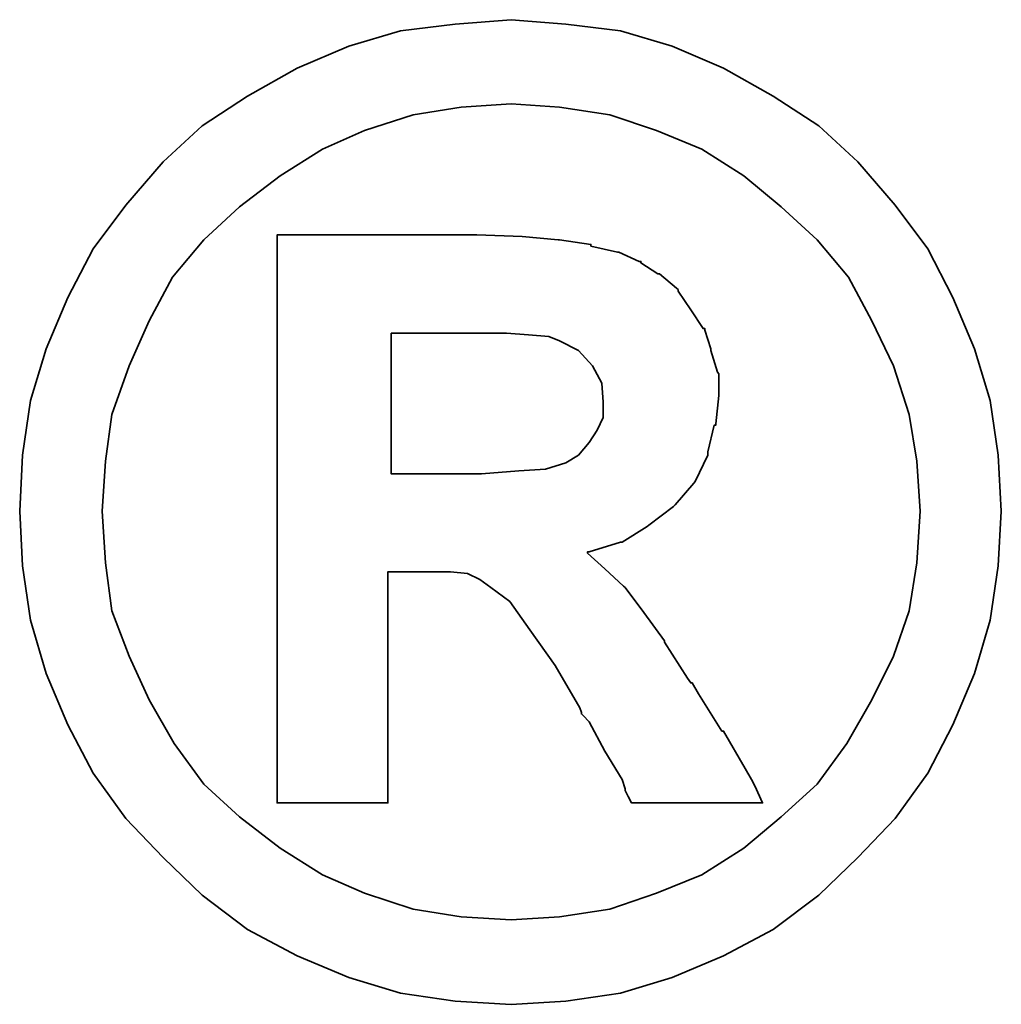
# Model space of a CAD drawing. Header units: millimetres. Extents: x 3 to 262, y 5 to 167.
# Tile 63 of 66: x 208.78 to 209.98, y 85.47 to 86.67. Entities that reach past the tile are written whole.
import ezdxf

# ---------------------------------------------------------------- set-up
doc = ezdxf.new("R2010")
doc.units = ezdxf.units.MM
doc.header["$LTSCALE"] = 0.2
doc.layers.add('layer 1', color=7, linetype='CONTINUOUS')

msp = doc.modelspace()

# ---------------------------------------------------------------- linework, layer by layer
at = {"layer": 'layer 1', "color": 1, "lineweight": 35}
for points, knots in [([(209.9822, 86.0685), (209.9822, 86.0685), (209.9782, 86.137), (209.9782, 86.137), (209.9782, 86.137), (209.9782, 86.137), (209.9687, 86.2037), (209.9687, 86.2037), (209.9687, 86.2037), (209.9687, 86.2037), (209.9497, 86.2668), (209.9497, 86.2668), (209.9497, 86.2668), (209.9497, 86.2668), (209.9231, 86.3295), (209.9231, 86.3295), (209.9231, 86.3295), (209.9231, 86.3295), (209.8925, 86.3887), (209.8925, 86.3887), (209.8925, 86.3887), (209.8925, 86.3887), (209.8528, 86.4419), (209.8528, 86.4419), (209.8528, 86.4419), (209.8528, 86.4419), (209.8072, 86.4951), (209.8072, 86.4951), (209.8072, 86.4951), (209.8072, 86.4951), (209.7595, 86.5391), (209.7595, 86.5391), (209.7595, 86.5391), (209.7595, 86.5391), (209.7039, 86.5752), (209.7039, 86.5752), (209.7039, 86.5752), (209.7039, 86.5752), (209.6432, 86.6094), (209.6432, 86.6094), (209.6432, 86.6094), (209.6432, 86.6094), (209.5805, 86.636), (209.5805, 86.636), (209.5805, 86.636), (209.5805, 86.636), (209.5174, 86.655), (209.5174, 86.655), (209.5174, 86.655), (209.5174, 86.655), (209.4507, 86.663), (209.4507, 86.663), (209.4507, 86.663), (209.4507, 86.663), (209.384, 86.6685), (209.384, 86.6685), (209.384, 86.6685), (209.384, 86.6685), (209.3157, 86.663), (209.3157, 86.663), (209.3157, 86.663), (209.3157, 86.663), (209.249, 86.655), (209.249, 86.655), (209.249, 86.655), (209.249, 86.655), (209.1859, 86.636), (209.1859, 86.636), (209.1859, 86.636), (209.1859, 86.636), (209.123, 86.6094), (209.123, 86.6094), (209.123, 86.6094), (209.123, 86.6094), (209.0621, 86.5752), (209.0621, 86.5752), (209.0621, 86.5752), (209.0621, 86.5752), (209.0069, 86.5391), (209.0069, 86.5391), (209.0069, 86.5391), (209.0069, 86.5391), (208.9593, 86.4951), (208.9593, 86.4951), (208.9593, 86.4951), (208.9593, 86.4951), (208.9136, 86.4419), (208.9136, 86.4419), (208.9136, 86.4419), (208.9136, 86.4419), (208.8737, 86.3887), (208.8737, 86.3887), (208.8737, 86.3887), (208.8737, 86.3887), (208.8431, 86.3295), (208.8431, 86.3295), (208.8431, 86.3295), (208.8431, 86.3295), (208.8163, 86.2668), (208.8163, 86.2668), (208.8163, 86.2668), (208.8163, 86.2668), (208.7973, 86.2037), (208.7973, 86.2037), (208.7973, 86.2037), (208.7973, 86.2037), (208.7878, 86.137), (208.7878, 86.137), (208.7878, 86.137), (208.7878, 86.137), (208.7842, 86.0685), (208.7842, 86.0685), (208.7842, 86.0685), (208.7842, 86.0685), (208.7878, 86.0018), (208.7878, 86.0018), (208.7878, 86.0018), (208.7878, 86.0018), (208.7973, 85.9353), (208.7973, 85.9353), (208.7973, 85.9353), (208.7973, 85.9353), (208.8163, 85.8704), (208.8163, 85.8704), (208.8163, 85.8704), (208.8163, 85.8704), (208.8431, 85.8077), (208.8431, 85.8077), (208.8431, 85.8077), (208.8431, 85.8077), (208.8737, 85.7488), (208.8737, 85.7488), (208.8737, 85.7488), (208.8737, 85.7488), (208.9136, 85.6932), (208.9136, 85.6932), (208.9136, 85.6932), (208.9136, 85.6932), (208.9593, 85.6456), (208.9593, 85.6456), (208.9593, 85.6456), (208.9593, 85.6456), (209.0069, 85.5999), (209.0069, 85.5999), (209.0069, 85.5999), (209.0069, 85.5999), (209.0621, 85.558), (209.0621, 85.558), (209.0621, 85.558), (209.0621, 85.558), (209.123, 85.5257), (209.123, 85.5257), (209.123, 85.5257), (209.123, 85.5257), (209.1859, 85.4991), (209.1859, 85.4991), (209.1859, 85.4991), (209.1859, 85.4991), (209.249, 85.48), (209.249, 85.48), (209.249, 85.48), (209.249, 85.48), (209.3157, 85.4705), (209.3157, 85.4705), (209.3157, 85.4705), (209.3157, 85.4705), (209.384, 85.4665), (209.384, 85.4665), (209.384, 85.4665), (209.384, 85.4665), (209.4507, 85.4705), (209.4507, 85.4705), (209.4507, 85.4705), (209.4507, 85.4705), (209.5174, 85.48), (209.5174, 85.48), (209.5174, 85.48), (209.5174, 85.48), (209.5805, 85.4991), (209.5805, 85.4991), (209.5805, 85.4991), (209.5805, 85.4991), (209.6432, 85.5257), (209.6432, 85.5257), (209.6432, 85.5257), (209.6432, 85.5257), (209.7039, 85.558), (209.7039, 85.558), (209.7039, 85.558), (209.7039, 85.558), (209.7595, 85.5999), (209.7595, 85.5999), (209.7595, 85.5999), (209.7595, 85.5999), (209.8072, 85.6456), (209.8072, 85.6456), (209.8072, 85.6456), (209.8072, 85.6456), (209.8528, 85.6932), (209.8528, 85.6932), (209.8528, 85.6932), (209.8528, 85.6932), (209.8925, 85.7488), (209.8925, 85.7488), (209.8925, 85.7488), (209.8925, 85.7488), (209.9231, 85.8077), (209.9231, 85.8077), (209.9231, 85.8077), (209.9231, 85.8077), (209.9497, 85.8704), (209.9497, 85.8704), (209.9497, 85.8704), (209.9497, 85.8704), (209.9687, 85.9353), (209.9687, 85.9353), (209.9687, 85.9353), (209.9687, 85.9353), (209.9782, 86.0018), (209.9782, 86.0018), (209.9782, 86.0018), (209.9782, 86.0018), (209.9822, 86.0685), (209.9822, 86.0685)], [0, 0, 0, 0, 0.017857, 0.017857, 0.017857, 0.017857, 0.035714, 0.035714, 0.035714, 0.035714, 0.053571, 0.053571, 0.053571, 0.053571, 0.071429, 0.071429, 0.071429, 0.071429, 0.089286, 0.089286, 0.089286, 0.089286, 0.107143, 0.107143, 0.107143, 0.107143, 0.125, 0.125, 0.125, 0.125, 0.142857, 0.142857, 0.142857, 0.142857, 0.160714, 0.160714, 0.160714, 0.160714, 0.178571, 0.178571, 0.178571, 0.178571, 0.196429, 0.196429, 0.196429, 0.196429, 0.214286, 0.214286, 0.214286, 0.214286, 0.232143, 0.232143, 0.232143, 0.232143, 0.25, 0.25, 0.25, 0.25, 0.267857, 0.267857, 0.267857, 0.267857, 0.285714, 0.285714, 0.285714, 0.285714, 0.303571, 0.303571, 0.303571, 0.303571, 0.321429, 0.321429, 0.321429, 0.321429, 0.339286, 0.339286, 0.339286, 0.339286, 0.357143, 0.357143, 0.357143, 0.357143, 0.375, 0.375, 0.375, 0.375, 0.392857, 0.392857, 0.392857, 0.392857, 0.410714, 0.410714, 0.410714, 0.410714, 0.428571, 0.428571, 0.428571, 0.428571, 0.446429, 0.446429, 0.446429, 0.446429, 0.464286, 0.464286, 0.464286, 0.464286, 0.482143, 0.482143, 0.482143, 0.482143, 0.5, 0.5, 0.5, 0.5, 0.517857, 0.517857, 0.517857, 0.517857, 0.535714, 0.535714, 0.535714, 0.535714, 0.553571, 0.553571, 0.553571, 0.553571, 0.571429, 0.571429, 0.571429, 0.571429, 0.589286, 0.589286, 0.589286, 0.589286, 0.607143, 0.607143, 0.607143, 0.607143, 0.625, 0.625, 0.625, 0.625, 0.642857, 0.642857, 0.642857, 0.642857, 0.660714, 0.660714, 0.660714, 0.660714, 0.678571, 0.678571, 0.678571, 0.678571, 0.696429, 0.696429, 0.696429, 0.696429, 0.714286, 0.714286, 0.714286, 0.714286, 0.732143, 0.732143, 0.732143, 0.732143, 0.75, 0.75, 0.75, 0.75, 0.767857, 0.767857, 0.767857, 0.767857, 0.785714, 0.785714, 0.785714, 0.785714, 0.803571, 0.803571, 0.803571, 0.803571, 0.821429, 0.821429, 0.821429, 0.821429, 0.839286, 0.839286, 0.839286, 0.839286, 0.857143, 0.857143, 0.857143, 0.857143, 0.875, 0.875, 0.875, 0.875, 0.892857, 0.892857, 0.892857, 0.892857, 0.910714, 0.910714, 0.910714, 0.910714, 0.928571, 0.928571, 0.928571, 0.928571, 0.946429, 0.946429, 0.946429, 0.946429, 0.964286, 0.964286, 0.964286, 0.964286, 0.982143, 0.982143, 0.982143, 0.982143, 1, 1, 1, 1]), ([(209.883, 86.0685), (209.883, 86.0685), (209.8792, 86.1295), (209.8792, 86.1295), (209.8792, 86.1295), (209.8792, 86.1295), (209.8699, 86.1866), (209.8699, 86.1866), (209.8699, 86.1866), (209.8699, 86.1866), (209.8508, 86.2458), (209.8508, 86.2458), (209.8508, 86.2458), (209.8508, 86.2458), (209.8242, 86.3009), (209.8242, 86.3009), (209.8242, 86.3009), (209.8242, 86.3009), (209.7956, 86.3541), (209.7956, 86.3541), (209.7956, 86.3541), (209.7956, 86.3541), (209.7575, 86.3998), (209.7575, 86.3998), (209.7575, 86.3998), (209.7575, 86.3998), (209.7135, 86.4399), (209.7135, 86.4399), (209.7135, 86.4399), (209.7135, 86.4399), (209.6678, 86.478), (209.6678, 86.478), (209.6678, 86.478), (209.6678, 86.478), (209.6166, 86.5105), (209.6166, 86.5105), (209.6166, 86.5105), (209.6166, 86.5105), (209.5614, 86.5332), (209.5614, 86.5332), (209.5614, 86.5332), (209.5614, 86.5332), (209.5043, 86.5522), (209.5043, 86.5522), (209.5043, 86.5522), (209.5043, 86.5522), (209.4431, 86.5617), (209.4431, 86.5617), (209.4431, 86.5617), (209.4431, 86.5617), (209.384, 86.5657), (209.384, 86.5657), (209.384, 86.5657), (209.384, 86.5657), (209.3231, 86.5617), (209.3231, 86.5617), (209.3231, 86.5617), (209.3231, 86.5617), (209.2643, 86.5522), (209.2643, 86.5522), (209.2643, 86.5522), (209.2643, 86.5522), (209.205, 86.5332), (209.205, 86.5332), (209.205, 86.5332), (209.205, 86.5332), (209.1536, 86.5105), (209.1536, 86.5105), (209.1536, 86.5105), (209.1536, 86.5105), (209.1022, 86.478), (209.1022, 86.478), (209.1022, 86.478), (209.1022, 86.478), (209.0525, 86.4399), (209.0525, 86.4399), (209.0525, 86.4399), (209.0525, 86.4399), (209.0091, 86.3998), (209.0091, 86.3998), (209.0091, 86.3998), (209.0091, 86.3998), (208.9708, 86.3541), (208.9708, 86.3541), (208.9708, 86.3541), (208.9708, 86.3541), (208.9422, 86.3009), (208.9422, 86.3009), (208.9422, 86.3009), (208.9422, 86.3009), (208.9176, 86.2458), (208.9176, 86.2458), (208.9176, 86.2458), (208.9176, 86.2458), (208.8965, 86.1866), (208.8965, 86.1866), (208.8965, 86.1866), (208.8965, 86.1866), (208.8888, 86.1295), (208.8888, 86.1295), (208.8888, 86.1295), (208.8888, 86.1295), (208.885, 86.0685), (208.885, 86.0685), (208.885, 86.0685), (208.885, 86.0685), (208.8888, 86.0056), (208.8888, 86.0056), (208.8888, 86.0056), (208.8888, 86.0056), (208.8965, 85.9469), (208.8965, 85.9469), (208.8965, 85.9469), (208.8965, 85.9469), (208.9176, 85.8915), (208.9176, 85.8915), (208.9176, 85.8915), (208.9176, 85.8915), (208.9422, 85.8381), (208.9422, 85.8381), (208.9422, 85.8381), (208.9422, 85.8381), (208.9727, 85.7849), (208.9727, 85.7849), (208.9727, 85.7849), (208.9727, 85.7849), (209.0091, 85.7353), (209.0091, 85.7353), (209.0091, 85.7353), (209.0091, 85.7353), (209.0525, 85.6952), (209.0525, 85.6952), (209.0525, 85.6952), (209.0525, 85.6952), (209.1022, 85.6571), (209.1022, 85.6571), (209.1022, 85.6571), (209.1022, 85.6571), (209.1536, 85.6247), (209.1536, 85.6247), (209.1536, 85.6247), (209.1536, 85.6247), (209.205, 85.6021), (209.205, 85.6021), (209.205, 85.6021), (209.205, 85.6021), (209.2643, 85.5828), (209.2643, 85.5828), (209.2643, 85.5828), (209.2643, 85.5828), (209.3231, 85.5733), (209.3231, 85.5733), (209.3231, 85.5733), (209.3231, 85.5733), (209.384, 85.5695), (209.384, 85.5695), (209.384, 85.5695), (209.384, 85.5695), (209.4431, 85.5733), (209.4431, 85.5733), (209.4431, 85.5733), (209.4431, 85.5733), (209.5043, 85.5828), (209.5043, 85.5828), (209.5043, 85.5828), (209.5043, 85.5828), (209.5614, 85.6021), (209.5614, 85.6021), (209.5614, 85.6021), (209.5614, 85.6021), (209.6166, 85.6247), (209.6166, 85.6247), (209.6166, 85.6247), (209.6166, 85.6247), (209.6678, 85.6571), (209.6678, 85.6571), (209.6678, 85.6571), (209.6678, 85.6571), (209.7135, 85.6952), (209.7135, 85.6952), (209.7135, 85.6952), (209.7135, 85.6952), (209.7575, 85.7353), (209.7575, 85.7353), (209.7575, 85.7353), (209.7575, 85.7353), (209.7937, 85.7849), (209.7937, 85.7849), (209.7937, 85.7849), (209.7937, 85.7849), (209.8242, 85.8381), (209.8242, 85.8381), (209.8242, 85.8381), (209.8242, 85.8381), (209.8508, 85.8915), (209.8508, 85.8915), (209.8508, 85.8915), (209.8508, 85.8915), (209.8699, 85.9469), (209.8699, 85.9469), (209.8699, 85.9469), (209.8699, 85.9469), (209.8792, 86.0056), (209.8792, 86.0056), (209.8792, 86.0056), (209.8792, 86.0056), (209.883, 86.0685), (209.883, 86.0685)], [0, 0, 0, 0, 0.019231, 0.019231, 0.019231, 0.019231, 0.038462, 0.038462, 0.038462, 0.038462, 0.057692, 0.057692, 0.057692, 0.057692, 0.076923, 0.076923, 0.076923, 0.076923, 0.096154, 0.096154, 0.096154, 0.096154, 0.115385, 0.115385, 0.115385, 0.115385, 0.134615, 0.134615, 0.134615, 0.134615, 0.153846, 0.153846, 0.153846, 0.153846, 0.173077, 0.173077, 0.173077, 0.173077, 0.192308, 0.192308, 0.192308, 0.192308, 0.211538, 0.211538, 0.211538, 0.211538, 0.230769, 0.230769, 0.230769, 0.230769, 0.25, 0.25, 0.25, 0.25, 0.269231, 0.269231, 0.269231, 0.269231, 0.288462, 0.288462, 0.288462, 0.288462, 0.307692, 0.307692, 0.307692, 0.307692, 0.326923, 0.326923, 0.326923, 0.326923, 0.346154, 0.346154, 0.346154, 0.346154, 0.365385, 0.365385, 0.365385, 0.365385, 0.384615, 0.384615, 0.384615, 0.384615, 0.403846, 0.403846, 0.403846, 0.403846, 0.423077, 0.423077, 0.423077, 0.423077, 0.442308, 0.442308, 0.442308, 0.442308, 0.461538, 0.461538, 0.461538, 0.461538, 0.480769, 0.480769, 0.480769, 0.480769, 0.5, 0.5, 0.5, 0.5, 0.519231, 0.519231, 0.519231, 0.519231, 0.538462, 0.538462, 0.538462, 0.538462, 0.557692, 0.557692, 0.557692, 0.557692, 0.576923, 0.576923, 0.576923, 0.576923, 0.596154, 0.596154, 0.596154, 0.596154, 0.615385, 0.615385, 0.615385, 0.615385, 0.634615, 0.634615, 0.634615, 0.634615, 0.653846, 0.653846, 0.653846, 0.653846, 0.673077, 0.673077, 0.673077, 0.673077, 0.692308, 0.692308, 0.692308, 0.692308, 0.711538, 0.711538, 0.711538, 0.711538, 0.730769, 0.730769, 0.730769, 0.730769, 0.75, 0.75, 0.75, 0.75, 0.769231, 0.769231, 0.769231, 0.769231, 0.788462, 0.788462, 0.788462, 0.788462, 0.807692, 0.807692, 0.807692, 0.807692, 0.826923, 0.826923, 0.826923, 0.826923, 0.846154, 0.846154, 0.846154, 0.846154, 0.865385, 0.865385, 0.865385, 0.865385, 0.884615, 0.884615, 0.884615, 0.884615, 0.903846, 0.903846, 0.903846, 0.903846, 0.923077, 0.923077, 0.923077, 0.923077, 0.942308, 0.942308, 0.942308, 0.942308, 0.961538, 0.961538, 0.961538, 0.961538, 0.980769, 0.980769, 0.980769, 0.980769, 1, 1, 1, 1]), ([(209.0984, 85.7277), (209.0984, 85.7277), (209.0984, 85.7353), (209.0984, 85.7353), (209.0984, 85.7353), (209.0984, 85.7353), (209.0984, 85.7561), (209.0984, 85.7561), (209.0984, 85.7561), (209.0984, 85.7561), (209.0984, 85.7906), (209.0984, 85.7906), (209.0984, 85.7906), (209.0984, 85.7906), (209.0984, 85.8323), (209.0984, 85.8323), (209.0984, 85.8323), (209.0984, 85.8323), (209.0984, 85.8818), (209.0984, 85.8818), (209.0984, 85.8818), (209.0984, 85.8818), (209.0984, 85.9353), (209.0984, 85.9353), (209.0984, 85.9353), (209.0984, 85.9353), (209.0984, 86.057), (209.0984, 86.057), (209.0984, 86.057), (209.0984, 86.057), (209.0984, 86.1789), (209.0984, 86.1789), (209.0984, 86.1789), (209.0984, 86.1789), (209.0984, 86.2362), (209.0984, 86.2362), (209.0984, 86.2362), (209.0984, 86.2362), (209.0984, 86.2859), (209.0984, 86.2859), (209.0984, 86.2859), (209.0984, 86.2859), (209.0984, 86.3313), (209.0984, 86.3313), (209.0984, 86.3313), (209.0984, 86.3313), (209.0984, 86.3621), (209.0984, 86.3621), (209.0984, 86.3621), (209.0984, 86.3621), (209.0984, 86.3827), (209.0984, 86.3827), (209.0984, 86.3827), (209.0984, 86.3827), (209.0984, 86.3906), (209.0984, 86.3906), (209.0984, 86.3906), (209.0984, 86.3906), (209.0984, 86.4057), (209.0984, 86.4057), (209.0984, 86.4057), (209.0984, 86.4057), (209.1117, 86.4057), (209.1117, 86.4057), (209.1117, 86.4057), (209.1117, 86.4057), (209.1157, 86.4057), (209.1157, 86.4057), (209.1157, 86.4057), (209.1157, 86.4057), (209.123, 86.4057), (209.123, 86.4057), (209.123, 86.4057), (209.123, 86.4057), (209.1498, 86.4057), (209.1498, 86.4057), (209.1498, 86.4057), (209.1498, 86.4057), (209.1859, 86.4057), (209.1859, 86.4057), (209.1859, 86.4057), (209.1859, 86.4057), (209.228, 86.4057), (209.228, 86.4057), (209.228, 86.4057), (209.228, 86.4057), (209.2717, 86.4057), (209.2717, 86.4057), (209.2717, 86.4057), (209.2717, 86.4057), (209.3062, 86.4057), (209.3062, 86.4057), (209.3062, 86.4057), (209.3062, 86.4057), (209.329, 86.4057), (209.329, 86.4057), (209.329, 86.4057), (209.329, 86.4057), (209.3364, 86.4057), (209.3364, 86.4057), (209.3364, 86.4057), (209.3364, 86.4057), (209.3403, 86.4057), (209.3403, 86.4057), (209.3403, 86.4057), (209.3403, 86.4057), (209.3423, 86.4057), (209.3423, 86.4057), (209.3423, 86.4057), (209.3423, 86.4057), (209.3975, 86.4038), (209.3975, 86.4038), (209.3975, 86.4038), (209.3975, 86.4038), (209.4412, 86.3998), (209.4412, 86.3998), (209.4412, 86.3998), (209.4412, 86.3998), (209.4431, 86.3998), (209.4431, 86.3998), (209.4431, 86.3998), (209.4431, 86.3998), (209.4813, 86.3942), (209.4813, 86.3942), (209.4813, 86.3942), (209.4813, 86.3942), (209.4813, 86.3922), (209.4813, 86.3922), (209.4813, 86.3922), (209.4813, 86.3922), (209.5138, 86.3847), (209.5138, 86.3847), (209.5138, 86.3847), (209.5138, 86.3847), (209.5154, 86.3847), (209.5154, 86.3847), (209.5154, 86.3847), (209.5154, 86.3847), (209.5404, 86.3734), (209.5404, 86.3734), (209.5404, 86.3734), (209.5404, 86.3734), (209.5424, 86.3734), (209.5424, 86.3734), (209.5424, 86.3734), (209.5424, 86.3734), (209.5424, 86.3716), (209.5424, 86.3716), (209.5424, 86.3716), (209.5424, 86.3716), (209.563, 86.3581), (209.563, 86.3581), (209.563, 86.3581), (209.563, 86.3581), (209.5652, 86.3581), (209.5652, 86.3581), (209.5652, 86.3581), (209.5652, 86.3581), (209.586, 86.3408), (209.586, 86.3408), (209.586, 86.3408), (209.586, 86.3408), (209.588, 86.339), (209.588, 86.339), (209.588, 86.339), (209.588, 86.339), (209.588, 86.3371), (209.588, 86.3371), (209.588, 86.3371), (209.588, 86.3371), (209.6031, 86.3142), (209.6031, 86.3142), (209.6031, 86.3142), (209.6031, 86.3142), (209.6182, 86.2914), (209.6182, 86.2914), (209.6182, 86.2914), (209.6182, 86.2914), (209.6204, 86.2914), (209.6204, 86.2914), (209.6204, 86.2914), (209.6204, 86.2914), (209.6204, 86.2894), (209.6204, 86.2894), (209.6204, 86.2894), (209.6204, 86.2894), (209.6277, 86.2668), (209.6277, 86.2668), (209.6277, 86.2668), (209.6277, 86.2668), (209.6277, 86.2648), (209.6277, 86.2648), (209.6277, 86.2648), (209.6277, 86.2648), (209.6357, 86.2382), (209.6357, 86.2382), (209.6357, 86.2382), (209.6357, 86.2382), (209.6373, 86.2362), (209.6373, 86.2362), (209.6373, 86.2362), (209.6373, 86.2362), (209.6373, 86.2112), (209.6373, 86.2112), (209.6373, 86.2112), (209.6373, 86.2112), (209.6373, 86.2096), (209.6373, 86.2096), (209.6373, 86.2096), (209.6373, 86.2096), (209.6337, 86.1751), (209.6337, 86.1751), (209.6337, 86.1751), (209.6337, 86.1751), (209.6337, 86.1735), (209.6337, 86.1735), (209.6337, 86.1735), (209.6337, 86.1735), (209.6317, 86.1735), (209.6317, 86.1735), (209.6317, 86.1735), (209.6317, 86.1735), (209.624, 86.141), (209.624, 86.141), (209.624, 86.141), (209.624, 86.141), (209.624, 86.139), (209.624, 86.139), (209.624, 86.139), (209.624, 86.139), (209.624, 86.137), (209.624, 86.137), (209.624, 86.137), (209.624, 86.137), (209.6087, 86.1048), (209.6087, 86.1048), (209.6087, 86.1048), (209.6087, 86.1048), (209.6071, 86.1027), (209.6071, 86.1027), (209.6071, 86.1027), (209.6071, 86.1027), (209.5841, 86.0763), (209.5841, 86.0763), (209.5841, 86.0763), (209.5841, 86.0763), (209.5821, 86.0743), (209.5821, 86.0743), (209.5821, 86.0743), (209.5821, 86.0743), (209.5519, 86.0513), (209.5519, 86.0513), (209.5519, 86.0513), (209.5519, 86.0513), (209.5499, 86.0497), (209.5499, 86.0497), (209.5499, 86.0497), (209.5499, 86.0497), (209.5194, 86.0306), (209.5194, 86.0306), (209.5194, 86.0306), (209.5194, 86.0306), (209.5174, 86.0306), (209.5174, 86.0306), (209.5174, 86.0306), (209.5174, 86.0306), (209.4793, 86.0191), (209.4793, 86.0191), (209.4793, 86.0191), (209.4793, 86.0191), (209.4773, 86.0191), (209.4773, 86.0191), (209.4773, 86.0191), (209.4773, 86.0191), (209.4773, 86.0171), (209.4773, 86.0171), (209.4773, 86.0171), (209.4773, 86.0171), (209.4983, 85.9981), (209.4983, 85.9981), (209.4983, 85.9981), (209.4983, 85.9981), (209.5213, 85.977), (209.5213, 85.977), (209.5213, 85.977), (209.5213, 85.977), (209.5231, 85.9754), (209.5231, 85.9754), (209.5231, 85.9754), (209.5231, 85.9754), (209.546, 85.9449), (209.546, 85.9449), (209.546, 85.9449), (209.546, 85.9449), (209.571, 85.9103), (209.571, 85.9103), (209.571, 85.9103), (209.571, 85.9103), (209.571, 85.9087), (209.571, 85.9087), (209.571, 85.9087), (209.571, 85.9087), (209.5993, 85.8647), (209.5993, 85.8647), (209.5993, 85.8647), (209.5993, 85.8647), (209.6031, 85.8589), (209.6031, 85.8589), (209.6031, 85.8589), (209.6031, 85.8589), (209.6051, 85.8589), (209.6051, 85.8589), (209.6051, 85.8589), (209.6051, 85.8589), (209.6126, 85.8456), (209.6126, 85.8456), (209.6126, 85.8456), (209.6126, 85.8456), (209.6412, 85.8), (209.6412, 85.8), (209.6412, 85.8), (209.6412, 85.8), (209.6432, 85.8), (209.6432, 85.8), (209.6432, 85.8), (209.6432, 85.8), (209.6698, 85.7543), (209.6698, 85.7543), (209.6698, 85.7543), (209.6698, 85.7543), (209.6773, 85.7408), (209.6773, 85.7408), (209.6773, 85.7408), (209.6773, 85.7408), (209.6813, 85.7333), (209.6813, 85.7333), (209.6813, 85.7333), (209.6813, 85.7333), (209.6908, 85.7123), (209.6908, 85.7123), (209.6908, 85.7123), (209.6908, 85.7123), (209.6698, 85.7123), (209.6698, 85.7123), (209.6698, 85.7123), (209.6698, 85.7123), (209.666, 85.7123), (209.666, 85.7123), (209.666, 85.7123), (209.666, 85.7123), (209.6488, 85.7123), (209.6488, 85.7123), (209.6488, 85.7123), (209.6488, 85.7123), (209.6031, 85.7123), (209.6031, 85.7123), (209.6031, 85.7123), (209.6031, 85.7123), (209.5575, 85.7123), (209.5575, 85.7123), (209.5575, 85.7123), (209.5575, 85.7123), (209.5424, 85.7123), (209.5424, 85.7123), (209.5424, 85.7123), (209.5424, 85.7123), (209.5384, 85.7123), (209.5384, 85.7123), (209.5384, 85.7123), (209.5384, 85.7123), (209.5309, 85.7123), (209.5309, 85.7123), (209.5309, 85.7123), (209.5309, 85.7123), (209.5269, 85.7202), (209.5269, 85.7202), (209.5269, 85.7202), (209.5269, 85.7202), (209.5231, 85.7277), (209.5231, 85.7277), (209.5231, 85.7277), (209.5231, 85.7277), (209.5231, 85.7297), (209.5231, 85.7297), (209.5231, 85.7297), (209.5231, 85.7297), (209.5194, 85.7408), (209.5194, 85.7408), (209.5194, 85.7408), (209.5194, 85.7408), (209.4983, 85.7754), (209.4983, 85.7754), (209.4983, 85.7754), (209.4983, 85.7754), (209.4793, 85.8113), (209.4793, 85.8113), (209.4793, 85.8113), (209.4793, 85.8113), (209.4717, 85.819), (209.4717, 85.819), (209.4717, 85.819), (209.4717, 85.819), (209.4697, 85.821), (209.4697, 85.821), (209.4697, 85.821), (209.4697, 85.821), (209.4697, 85.8228), (209.4697, 85.8228), (209.4697, 85.8228), (209.4697, 85.8228), (209.4678, 85.8286), (209.4678, 85.8286), (209.4678, 85.8286), (209.4678, 85.8286), (209.4376, 85.88), (209.4376, 85.88), (209.4376, 85.88), (209.4376, 85.88), (209.407, 85.9236), (209.407, 85.9236), (209.407, 85.9236), (209.407, 85.9236), (209.3824, 85.9582), (209.3824, 85.9582), (209.3824, 85.9582), (209.3824, 85.9582), (209.3594, 85.9754), (209.3594, 85.9754), (209.3594, 85.9754), (209.3594, 85.9754), (209.3459, 85.985), (209.3459, 85.985), (209.3459, 85.985), (209.3459, 85.985), (209.3308, 85.9925), (209.3308, 85.9925), (209.3308, 85.9925), (209.3308, 85.9925), (209.31, 85.9945), (209.31, 85.9945), (209.31, 85.9945), (209.31, 85.9945), (209.2832, 85.9945), (209.2832, 85.9945), (209.2832, 85.9945), (209.2832, 85.9945), (209.2792, 85.9945), (209.2792, 85.9945), (209.2792, 85.9945), (209.2792, 85.9945), (209.2756, 85.9945), (209.2756, 85.9945), (209.2756, 85.9945), (209.2756, 85.9945), (209.2526, 85.9945), (209.2526, 85.9945), (209.2526, 85.9945), (209.2526, 85.9945), (209.2335, 85.9945), (209.2335, 85.9945), (209.2335, 85.9945), (209.2335, 85.9945), (209.2335, 85.9808), (209.2335, 85.9808), (209.2335, 85.9808), (209.2335, 85.9808), (209.2335, 85.9659), (209.2335, 85.9659), (209.2335, 85.9659), (209.2335, 85.9659), (209.2335, 85.9199), (209.2335, 85.9199), (209.2335, 85.9199), (209.2335, 85.9199), (209.2335, 85.8704), (209.2335, 85.8704), (209.2335, 85.8704), (209.2335, 85.8704), (209.2335, 85.817), (209.2335, 85.817), (209.2335, 85.817), (209.2335, 85.817), (209.2335, 85.7734), (209.2335, 85.7734), (209.2335, 85.7734), (209.2335, 85.7734), (209.2335, 85.7561), (209.2335, 85.7561), (209.2335, 85.7561), (209.2335, 85.7561), (209.2335, 85.7428), (209.2335, 85.7428), (209.2335, 85.7428), (209.2335, 85.7428), (209.2335, 85.7313), (209.2335, 85.7313), (209.2335, 85.7313), (209.2335, 85.7313), (209.2335, 85.7277), (209.2335, 85.7277), (209.2335, 85.7277), (209.2335, 85.7277), (209.2335, 85.7123), (209.2335, 85.7123), (209.2335, 85.7123), (209.2335, 85.7123), (209.2204, 85.7123), (209.2204, 85.7123), (209.2204, 85.7123), (209.2204, 85.7123), (209.2165, 85.7123), (209.2165, 85.7123), (209.2165, 85.7123), (209.2165, 85.7123), (209.205, 85.7123), (209.205, 85.7123), (209.205, 85.7123), (209.205, 85.7123), (209.1653, 85.7123), (209.1653, 85.7123), (209.1653, 85.7123), (209.1653, 85.7123), (209.1307, 85.7123), (209.1307, 85.7123), (209.1307, 85.7123), (209.1307, 85.7123), (209.1194, 85.7123), (209.1194, 85.7123), (209.1194, 85.7123), (209.1194, 85.7123), (209.1117, 85.7123), (209.1117, 85.7123), (209.1117, 85.7123), (209.1117, 85.7123), (209.0984, 85.7123), (209.0984, 85.7123), (209.0984, 85.7123), (209.0984, 85.7123), (209.0984, 85.7277), (209.0984, 85.7277)], [0, 0, 0, 0, 0.007407, 0.007407, 0.007407, 0.007407, 0.014815, 0.014815, 0.014815, 0.014815, 0.022222, 0.022222, 0.022222, 0.022222, 0.02963, 0.02963, 0.02963, 0.02963, 0.037037, 0.037037, 0.037037, 0.037037, 0.044444, 0.044444, 0.044444, 0.044444, 0.051852, 0.051852, 0.051852, 0.051852, 0.059259, 0.059259, 0.059259, 0.059259, 0.066667, 0.066667, 0.066667, 0.066667, 0.074074, 0.074074, 0.074074, 0.074074, 0.081481, 0.081481, 0.081481, 0.081481, 0.088889, 0.088889, 0.088889, 0.088889, 0.096296, 0.096296, 0.096296, 0.096296, 0.103704, 0.103704, 0.103704, 0.103704, 0.111111, 0.111111, 0.111111, 0.111111, 0.118519, 0.118519, 0.118519, 0.118519, 0.125926, 0.125926, 0.125926, 0.125926, 0.133333, 0.133333, 0.133333, 0.133333, 0.140741, 0.140741, 0.140741, 0.140741, 0.148148, 0.148148, 0.148148, 0.148148, 0.155556, 0.155556, 0.155556, 0.155556, 0.162963, 0.162963, 0.162963, 0.162963, 0.17037, 0.17037, 0.17037, 0.17037, 0.177778, 0.177778, 0.177778, 0.177778, 0.185185, 0.185185, 0.185185, 0.185185, 0.192593, 0.192593, 0.192593, 0.192593, 0.2, 0.2, 0.2, 0.2, 0.207407, 0.207407, 0.207407, 0.207407, 0.214815, 0.214815, 0.214815, 0.214815, 0.222222, 0.222222, 0.222222, 0.222222, 0.22963, 0.22963, 0.22963, 0.22963, 0.237037, 0.237037, 0.237037, 0.237037, 0.244444, 0.244444, 0.244444, 0.244444, 0.251852, 0.251852, 0.251852, 0.251852, 0.259259, 0.259259, 0.259259, 0.259259, 0.266667, 0.266667, 0.266667, 0.266667, 0.274074, 0.274074, 0.274074, 0.274074, 0.281481, 0.281481, 0.281481, 0.281481, 0.288889, 0.288889, 0.288889, 0.288889, 0.296296, 0.296296, 0.296296, 0.296296, 0.303704, 0.303704, 0.303704, 0.303704, 0.311111, 0.311111, 0.311111, 0.311111, 0.318519, 0.318519, 0.318519, 0.318519, 0.325926, 0.325926, 0.325926, 0.325926, 0.333333, 0.333333, 0.333333, 0.333333, 0.340741, 0.340741, 0.340741, 0.340741, 0.348148, 0.348148, 0.348148, 0.348148, 0.355556, 0.355556, 0.355556, 0.355556, 0.362963, 0.362963, 0.362963, 0.362963, 0.37037, 0.37037, 0.37037, 0.37037, 0.377778, 0.377778, 0.377778, 0.377778, 0.385185, 0.385185, 0.385185, 0.385185, 0.392593, 0.392593, 0.392593, 0.392593, 0.4, 0.4, 0.4, 0.4, 0.407407, 0.407407, 0.407407, 0.407407, 0.414815, 0.414815, 0.414815, 0.414815, 0.422222, 0.422222, 0.422222, 0.422222, 0.42963, 0.42963, 0.42963, 0.42963, 0.437037, 0.437037, 0.437037, 0.437037, 0.444444, 0.444444, 0.444444, 0.444444, 0.451852, 0.451852, 0.451852, 0.451852, 0.459259, 0.459259, 0.459259, 0.459259, 0.466667, 0.466667, 0.466667, 0.466667, 0.474074, 0.474074, 0.474074, 0.474074, 0.481481, 0.481481, 0.481481, 0.481481, 0.488889, 0.488889, 0.488889, 0.488889, 0.496296, 0.496296, 0.496296, 0.496296, 0.503704, 0.503704, 0.503704, 0.503704, 0.511111, 0.511111, 0.511111, 0.511111, 0.518519, 0.518519, 0.518519, 0.518519, 0.525926, 0.525926, 0.525926, 0.525926, 0.533333, 0.533333, 0.533333, 0.533333, 0.540741, 0.540741, 0.540741, 0.540741, 0.548148, 0.548148, 0.548148, 0.548148, 0.555556, 0.555556, 0.555556, 0.555556, 0.562963, 0.562963, 0.562963, 0.562963, 0.57037, 0.57037, 0.57037, 0.57037, 0.577778, 0.577778, 0.577778, 0.577778, 0.585185, 0.585185, 0.585185, 0.585185, 0.592593, 0.592593, 0.592593, 0.592593, 0.6, 0.6, 0.6, 0.6, 0.607407, 0.607407, 0.607407, 0.607407, 0.614815, 0.614815, 0.614815, 0.614815, 0.622222, 0.622222, 0.622222, 0.622222, 0.62963, 0.62963, 0.62963, 0.62963, 0.637037, 0.637037, 0.637037, 0.637037, 0.644444, 0.644444, 0.644444, 0.644444, 0.651852, 0.651852, 0.651852, 0.651852, 0.659259, 0.659259, 0.659259, 0.659259, 0.666667, 0.666667, 0.666667, 0.666667, 0.674074, 0.674074, 0.674074, 0.674074, 0.681481, 0.681481, 0.681481, 0.681481, 0.688889, 0.688889, 0.688889, 0.688889, 0.696296, 0.696296, 0.696296, 0.696296, 0.703704, 0.703704, 0.703704, 0.703704, 0.711111, 0.711111, 0.711111, 0.711111, 0.718519, 0.718519, 0.718519, 0.718519, 0.725926, 0.725926, 0.725926, 0.725926, 0.733333, 0.733333, 0.733333, 0.733333, 0.740741, 0.740741, 0.740741, 0.740741, 0.748148, 0.748148, 0.748148, 0.748148, 0.755556, 0.755556, 0.755556, 0.755556, 0.762963, 0.762963, 0.762963, 0.762963, 0.77037, 0.77037, 0.77037, 0.77037, 0.777778, 0.777778, 0.777778, 0.777778, 0.785185, 0.785185, 0.785185, 0.785185, 0.792593, 0.792593, 0.792593, 0.792593, 0.8, 0.8, 0.8, 0.8, 0.807407, 0.807407, 0.807407, 0.807407, 0.814815, 0.814815, 0.814815, 0.814815, 0.822222, 0.822222, 0.822222, 0.822222, 0.82963, 0.82963, 0.82963, 0.82963, 0.837037, 0.837037, 0.837037, 0.837037, 0.844444, 0.844444, 0.844444, 0.844444, 0.851852, 0.851852, 0.851852, 0.851852, 0.859259, 0.859259, 0.859259, 0.859259, 0.866667, 0.866667, 0.866667, 0.866667, 0.874074, 0.874074, 0.874074, 0.874074, 0.881481, 0.881481, 0.881481, 0.881481, 0.888889, 0.888889, 0.888889, 0.888889, 0.896296, 0.896296, 0.896296, 0.896296, 0.903704, 0.903704, 0.903704, 0.903704, 0.911111, 0.911111, 0.911111, 0.911111, 0.918519, 0.918519, 0.918519, 0.918519, 0.925926, 0.925926, 0.925926, 0.925926, 0.933333, 0.933333, 0.933333, 0.933333, 0.940741, 0.940741, 0.940741, 0.940741, 0.948148, 0.948148, 0.948148, 0.948148, 0.955556, 0.955556, 0.955556, 0.955556, 0.962963, 0.962963, 0.962963, 0.962963, 0.97037, 0.97037, 0.97037, 0.97037, 0.977778, 0.977778, 0.977778, 0.977778, 0.985185, 0.985185, 0.985185, 0.985185, 0.992593, 0.992593, 0.992593, 0.992593, 1, 1, 1, 1]), ([(209.2375, 86.2859), (209.2375, 86.2859), (209.2375, 86.2704), (209.2375, 86.2704), (209.2375, 86.2704), (209.2375, 86.2704), (209.2375, 86.2362), (209.2375, 86.2362), (209.2375, 86.2362), (209.2375, 86.2362), (209.2375, 86.1979), (209.2375, 86.1979), (209.2375, 86.1979), (209.2375, 86.1979), (209.2375, 86.164), (209.2375, 86.164), (209.2375, 86.164), (209.2375, 86.164), (209.2375, 86.1295), (209.2375, 86.1295), (209.2375, 86.1295), (209.2375, 86.1295), (209.2375, 86.1142), (209.2375, 86.1142), (209.2375, 86.1142), (209.2375, 86.1142), (209.2411, 86.1142), (209.2411, 86.1142), (209.2411, 86.1142), (209.2411, 86.1142), (209.2832, 86.1142), (209.2832, 86.1142), (209.2832, 86.1142), (209.2832, 86.1142), (209.329, 86.1142), (209.329, 86.1142), (209.329, 86.1142), (209.329, 86.1142), (209.3441, 86.1142), (209.3441, 86.1142), (209.3441, 86.1142), (209.3441, 86.1142), (209.3479, 86.1142), (209.3479, 86.1142), (209.3479, 86.1142), (209.3479, 86.1142), (209.3935, 86.1179), (209.3935, 86.1179), (209.3935, 86.1179), (209.3935, 86.1179), (209.4261, 86.1199), (209.4261, 86.1199), (209.4261, 86.1199), (209.4261, 86.1199), (209.4507, 86.1275), (209.4507, 86.1275), (209.4507, 86.1275), (209.4507, 86.1275), (209.4662, 86.137), (209.4662, 86.137), (209.4662, 86.137), (209.4662, 86.137), (209.4793, 86.1523), (209.4793, 86.1523), (209.4793, 86.1523), (209.4793, 86.1523), (209.4888, 86.1676), (209.4888, 86.1676), (209.4888, 86.1676), (209.4888, 86.1676), (209.4963, 86.183), (209.4963, 86.183), (209.4963, 86.183), (209.4963, 86.183), (209.4963, 86.2017), (209.4963, 86.2017), (209.4963, 86.2017), (209.4963, 86.2017), (209.4947, 86.2247), (209.4947, 86.2247), (209.4947, 86.2247), (209.4947, 86.2247), (209.4832, 86.2458), (209.4832, 86.2458), (209.4832, 86.2458), (209.4832, 86.2458), (209.4662, 86.2648), (209.4662, 86.2648), (209.4662, 86.2648), (209.4662, 86.2648), (209.4431, 86.2763), (209.4431, 86.2763), (209.4431, 86.2763), (209.4431, 86.2763), (209.4298, 86.2819), (209.4298, 86.2819), (209.4298, 86.2819), (209.4298, 86.2819), (209.405, 86.2839), (209.405, 86.2839), (209.405, 86.2839), (209.405, 86.2839), (209.3784, 86.2859), (209.3784, 86.2859), (209.3784, 86.2859), (209.3784, 86.2859), (209.3403, 86.2859), (209.3403, 86.2859), (209.3403, 86.2859), (209.3403, 86.2859), (209.3364, 86.2859), (209.3364, 86.2859), (209.3364, 86.2859), (209.3364, 86.2859), (209.3213, 86.2859), (209.3213, 86.2859), (209.3213, 86.2859), (209.3213, 86.2859), (209.2792, 86.2859), (209.2792, 86.2859), (209.2792, 86.2859), (209.2792, 86.2859), (209.2411, 86.2859), (209.2411, 86.2859), (209.2411, 86.2859), (209.2411, 86.2859), (209.2375, 86.2859), (209.2375, 86.2859)], [0, 0, 0, 0, 0.03125, 0.03125, 0.03125, 0.03125, 0.0625, 0.0625, 0.0625, 0.0625, 0.09375, 0.09375, 0.09375, 0.09375, 0.125, 0.125, 0.125, 0.125, 0.15625, 0.15625, 0.15625, 0.15625, 0.1875, 0.1875, 0.1875, 0.1875, 0.21875, 0.21875, 0.21875, 0.21875, 0.25, 0.25, 0.25, 0.25, 0.28125, 0.28125, 0.28125, 0.28125, 0.3125, 0.3125, 0.3125, 0.3125, 0.34375, 0.34375, 0.34375, 0.34375, 0.375, 0.375, 0.375, 0.375, 0.40625, 0.40625, 0.40625, 0.40625, 0.4375, 0.4375, 0.4375, 0.4375, 0.46875, 0.46875, 0.46875, 0.46875, 0.5, 0.5, 0.5, 0.5, 0.53125, 0.53125, 0.53125, 0.53125, 0.5625, 0.5625, 0.5625, 0.5625, 0.59375, 0.59375, 0.59375, 0.59375, 0.625, 0.625, 0.625, 0.625, 0.65625, 0.65625, 0.65625, 0.65625, 0.6875, 0.6875, 0.6875, 0.6875, 0.71875, 0.71875, 0.71875, 0.71875, 0.75, 0.75, 0.75, 0.75, 0.78125, 0.78125, 0.78125, 0.78125, 0.8125, 0.8125, 0.8125, 0.8125, 0.84375, 0.84375, 0.84375, 0.84375, 0.875, 0.875, 0.875, 0.875, 0.90625, 0.90625, 0.90625, 0.90625, 0.9375, 0.9375, 0.9375, 0.9375, 0.96875, 0.96875, 0.96875, 0.96875, 1, 1, 1, 1])]:
    msp.add_open_spline(points, degree=3, knots=knots, dxfattribs=at)

doc.saveas('drawing.dxf')
